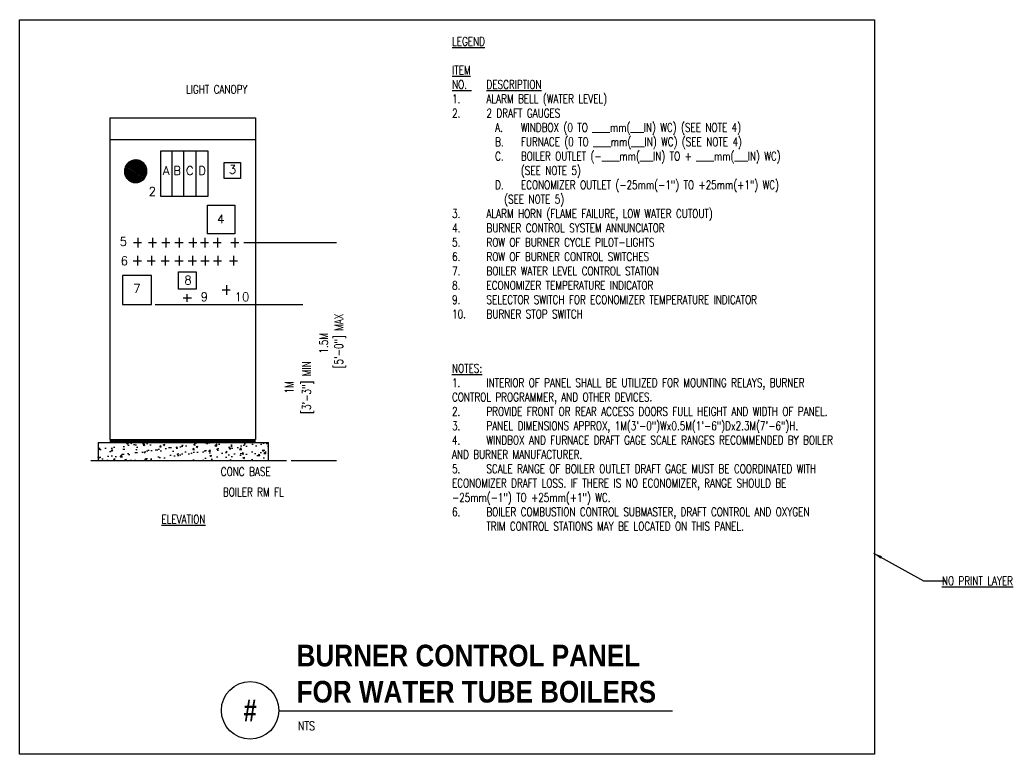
# Model space of a CAD drawing. Header units: inches. Extents: x 1.3 to 12, y 3.4 to 11.4.
import ezdxf
from ezdxf.enums import TextEntityAlignment as Align

# ---------------------------------------------------------------- set-up
doc = ezdxf.new("R2010")
doc.units = ezdxf.units.IN
doc.header["$MEASUREMENT"] = 0
doc.layers.add('G-ANNO-NPLT', color=7, linetype='Continuous', plot=False)
for name, color, linetype in [('M-DETL-DIMS', 2, 'Continuous'), ('M-DETL-HEVY', 5, 'Continuous'), ('M-DETL-MEDM', 4, 'Continuous'), ('M-DETL-PATT', 8, 'Continuous'), ('M-DETL-TEXT', 2, 'Continuous'), ('M-DETL-THIN', 2, 'Continuous'), ('P-DETL-TEXT', 2, 'Continuous')]:
    doc.layers.add(name, color=color, linetype=linetype)
doc.styles.add('BOLD', font='bold.shx', dxfattribs={"width": 0.9})
doc.styles.add('Romans', font='romans.shx', dxfattribs={"width": 0.75})
doc.dimstyles.new('VA-Dims', dxfattribs={"dimtxt": 0.09375, "dimasz": 0.09375, "dimexe": 0.09375, "dimexo": 0.03125, "dimgap": 0.02, "dimtad": 1, "dimdec": 5, "dimzin": 0, "dimdsep": 46, "dimlunit": 4, "dimtxsty": 'Romans', "dimblk": 'ARCHTICK', "dimcen": 0.09375, "dimclrd": 256, "dimclre": 256, "dimclrt": 256, "dimadec": 0, "dimazin": 0, "dimtfac": 1, "dimtdec": 5, "dimtofl": 0, "dimtmove": 0, "dimatfit": 3, "dimfxl": 1, "dimfrac": 2, "dimtolj": 1, "dimtzin": 0, "dimlwd": -1, "dimlwe": -1, "dimarcsym": 0})

# ---------------------------------------------------------------- blocks, each defined once
blk = doc.blocks.new('_ArchTick')
at = {"color": 0, "linetype": 'ByBlock', "const_width": 0.15}
blk.add_lwpolyline([(-0.5, -0.5), (0.5, 0.5)], dxfattribs=at)

msp = doc.modelspace()

# ---------------------------------------------------------------- hatches: boundary and pattern name
at = {"layer": 'M-DETL-PATT'}
h = msp.add_hatch(dxfattribs=at)
h.set_pattern_fill('AR-CONC', color=256, scale=0.025)
h.paths.add_polyline_path([(2.134, 6.831), (3.99, 6.831), (3.99, 6.635), (2.134, 6.635)])

# ---------------------------------------------------------------- linework, layer by layer
at = {"layer": 'G-ANNO-NPLT', "color": 6}
msp.add_lwpolyline([(1.28, 11.435), (10.593, 11.435), (10.593, 3.436), (1.28, 3.436)], close=True, dxfattribs=at)
at = {"layer": 'M-DETL-DIMS', "color": 1}
for p, q in [((3.724, 9.008), (4.731, 9.008)), ((2.757, 8.333), (4.365, 8.333)), ((4.239, 6.635), (4.731, 6.635))]:
    msp.add_line(p, q, dxfattribs=at)
for points in [[(4.69, 9.008, 0, 0.0313, 0), (4.69, 8.914, 0, 0, 0), (4.69, 7.936, 0, 0, 0)], [(4.324, 8.333, 0, 0.0313, 0), (4.324, 8.239, 0, 0, 0), (4.324, 7.602, 0, 0, 0)], [(4.69, 6.635, 0, 0.0313, 0), (4.69, 6.728, 0, 0, 0), (4.69, 7.936, 0, 0, 0)], [(4.324, 6.635, 0, 0.0313, 0), (4.324, 6.728, 0, 0, 0), (4.324, 7.602, 0, 0, 0)]]:
    msp.add_lwpolyline(points, format="xyseb", dxfattribs=at)
at = {"layer": 'M-DETL-HEVY'}
for p, q in [((2.263, 10.368), (2.263, 6.862)), ((2.263, 10.368), (3.851, 10.368)), ((3.851, 10.368), (3.851, 6.862)), ((2.263, 10.131), (3.851, 10.131)), ((2.263, 6.862), (3.851, 6.862))]:
    msp.add_line(p, q, dxfattribs=at)
at = {"layer": 'M-DETL-MEDM'}
for p, q in [((2.939, 10.003), (2.939, 9.514)), ((3.069, 9.514), (3.069, 10.003)), ((3.198, 10.003), (3.198, 9.514)), ((2.134, 6.831), (3.99, 6.831)), ((2.134, 6.831), (2.134, 6.635)), ((2.263, 6.855), (3.851, 6.855)), ((2.263, 6.851), (3.851, 6.851)), ((2.263, 6.844), (3.851, 6.844)), ((2.263, 6.838), (3.851, 6.838)), ((3.99, 6.635), (3.99, 6.831)), ((2.057, 6.635), (4.188, 6.635))]:
    msp.add_line(p, q, dxfattribs=at)
for points in [[(3.335, 10.003), (2.813, 10.003), (2.813, 9.514), (3.335, 9.514)], [(3.686, 9.706), (3.508, 9.706), (3.508, 9.881), (3.686, 9.881)], [(3.327, 9.416), (3.624, 9.416), (3.624, 9.105), (3.327, 9.105)], [(3.011, 8.691), (3.202, 8.691), (3.202, 8.5), (3.011, 8.5)], [(2.717, 8.65), (2.4, 8.65), (2.4, 8.333), (2.717, 8.333)]]:
    msp.add_lwpolyline(points, close=True, dxfattribs=at)
at = {"layer": 'M-DETL-TEXT'}
for points in [[(2.709, 10.292, 0, 0.0313, 0), (2.756, 10.373, 0, 0, 0), (2.926, 10.668, 0, 0, 0), (3.031, 10.668, 0, 0, 0)], [(3.129, 6.712, 0, 0.0313, 0), (3.177, 6.632, 0, 0, 0), (3.255, 6.504, 0, 0, 0), (3.392, 6.504, 0, 0, 0)], [(2.954, 6.635, 0, 0.0313, 0), (3.004, 6.555, 0, 0, 0), (3.175, 6.282, 0, 0, 0), (3.39, 6.282, 0, 0, 0)]]:
    msp.add_lwpolyline(points, format="xyseb", dxfattribs=at)
at = {"layer": 'M-DETL-THIN'}
for p, q in [((2.567, 9.061), (2.567, 8.955)), ((2.729, 9.061), (2.729, 8.955)), ((2.874, 9.061), (2.874, 8.955)), ((3.018, 9.061), (3.018, 8.955)), ((3.17, 9.061), (3.17, 8.955)), ((3.297, 9.061), (3.297, 8.955)), ((3.434, 9.061), (3.434, 8.955)), ((3.624, 9.061), (3.624, 8.955)), ((2.521, 9.008), (2.609, 9.008)), ((2.683, 9.008), (2.771, 9.008)), ((2.828, 9.008), (2.916, 9.008)), ((2.972, 9.008), (3.06, 9.008)), ((3.124, 9.008), (3.212, 9.008)), ((3.251, 9.008), (3.339, 9.008)), ((3.388, 9.008), (3.476, 9.008)), ((3.579, 9.008), (3.667, 9.008)), ((2.517, 8.81), (2.606, 8.81)), ((2.563, 8.863), (2.563, 8.757)), ((2.669, 8.81), (2.757, 8.81)), ((2.715, 8.863), (2.715, 8.757)), ((2.821, 8.81), (2.909, 8.81)), ((2.867, 8.863), (2.867, 8.757)), ((2.972, 8.81), (3.06, 8.81)), ((3.018, 8.863), (3.018, 8.757)), ((3.117, 8.81), (3.205, 8.81)), ((3.163, 8.863), (3.163, 8.757)), ((3.254, 8.81), (3.343, 8.81)), ((3.3, 8.863), (3.3, 8.757)), ((3.392, 8.81), (3.48, 8.81)), ((3.438, 8.863), (3.438, 8.757)), ((3.565, 8.81), (3.653, 8.81)), ((3.611, 8.863), (3.611, 8.757)), ((3.487, 8.492), (3.575, 8.492)), ((3.533, 8.545), (3.533, 8.439)), ((3.062, 8.407), (3.151, 8.407)), ((3.103, 8.447), (3.103, 8.364))]:
    msp.add_line(p, q, dxfattribs=at)
at = {"layer": 'P-DETL-TEXT'}
msp.add_line((4.104, 3.909), (8.394, 3.909), dxfattribs=at)
msp.add_circle((3.791, 3.914), 0.313, dxfattribs=at)

# ---------------------------------------------------------------- texts
at = {"layer": 'G-ANNO-NPLT', "color": 6, "insert": (11.715, 5.371), "char_height": 0.09375, "width": 0.76228, "attachment_point": 2, "style": 'Romans'}
msp.add_mtext('{\\LNO PRINT LAYER}', dxfattribs=at)
at = {"layer": 'M-DETL-DIMS', "color": 1, "attachment_point": 2, "rotation": 90, "style": 'Romans'}
for s, insert, char_height, width in [('[5\'-0"] MAX', (4.709, 7.936), 0.09375, 0.95902), ('1.5M', (4.545, 7.911), 0.0938, 0.11161), ('[3\'-3"] MIN', (4.359, 7.429), 0.09375, 1.4444), ('1M', (4.168, 7.432), 0.0938, 0.11161)]:
    msp.add_mtext(s, dxfattribs=dict(at, insert=insert, char_height=char_height, width=width))
at = {"layer": 'M-DETL-TEXT', "style": 'Romans'}
for s, p in [('1', (2.531, 9.793)), ('A', (2.876, 9.792)), ('B', (2.996, 9.792)), ('C', (3.133, 9.792)), ('D', (3.269, 9.792)), ('3', (3.599, 9.805)), ('2', (2.725, 9.565)), ('4', (3.472, 9.265)), ('5', (2.409, 9.02)), ('6', (2.421, 8.809)), ('8', (3.114, 8.599)), ('7', (2.556, 8.507)), ('9', (3.292, 8.417)), ('10', (3.702, 8.417))]:
    msp.add_text(s, height=0.0938, dxfattribs=at).set_placement(p, align=Align.MIDDLE)
for s, insert, char_height, width, attachment_point in [('{\\LLEGEND\\P\\PITEM} \\P{\\LNO.} ^I{\\LDESCRIPTION} \\P\\pi-0.375,l0.375,t0.375;1.^IALARM BELL (WATER LEVEL)\\P2.^I2 DRAFT GAUGES\\P\\pi-0.2813,l0.75,t0.75;A.^IWINDBOX (0 TO ____mm(___IN) WC) (SEE NOTE 4) \\PB.^IFURNACE (0 TO ____mm(___IN) WC) (SEE NOTE 4)\\PC.^IBOILER OUTLET (-____mm(___IN) TO + ____mm(___IN) WC)\\P\\pi0,l0,tz;^I^I(SEE NOTE 5)\\P\\pi-0.2813,l0.75,t0.75;D.^IECONOMIZER OUTLET (-25mm(-1") TO +25mm(+1") WC)\\P\\pi-0.46875,l0.46875,tz;^I    (SEE NOTE 5)\\P\\pi-0.375,l0.375,t0.375;3.^IALARM HORN (FLAME FAILURE, LOW WATER CUTOUT) \\P4.^IBURNER CONTROL SYSTEM ANNUNCIATOR \\P5.^IROW OF BURNER CYCLE PILOT-LIGHTS\\P6.^IROW OF BURNER CONTROL SWITCHES \\P7.^IBOILER WATER LEVEL CONTROL STATION \\P8.^IECONOMIZER TEMPERATURE INDICATOR\\P9.^ISELECTOR SWITCH FOR ECONOMIZER TEMPERATURE INDICATOR\\P10.^IBURNER STOP SWITCH', (5.991, 11.246), 0.09375, 4.53011, 1), ('LIGHT CANOPY', (3.427, 10.724), 0.09375, 1.00959, 2), ('{\\LNOTES:\\P\\pi-0.375,l0.375;}1.^IINTERIOR OF PANEL SHALL BE UTILIZED FOR MOUNTING RELAYS, BURNER CONTROL PROGRAMMER, AND OTHER DEVICES. \\P2.^IPROVIDE FRONT OR REAR ACCESS DOORS FULL HEIGHT AND WIDTH OF PANEL. \\P3.^IPANEL DIMENSIONS APPROX, 1M(3\'-0")Wx0.5M(1\'-6")Dx2.3M(7\'-6")H. \\P4.^IWINDBOX AND FURNACE DRAFT GAGE SCALE RANGES RECOMMENDED BY BOILER AND BURNER MANUFACTURER. \\P5.^ISCALE RANGE OF BOILER OUTLET DRAFT GAGE MUST BE COORDINATED WITH ECONOMIZER DRAFT LOSS. IF THERE IS NO ECONOMIZER, RANGE SHOULD BE -25mm(-1") TO +25mm(+1") WC. \\P6.^IBOILER COMBUSTION CONTROL SUBMASTER, DRAFT CONTROL AND OXYGEN ^ITRIM CONTROL STATIONS MAY BE LOCATED ON THIS PANEL.', (5.99, 7.685), 0.09375, 4.57022, 1), ('CONC BASE', (3.743, 6.561), 0.0938, 0.81466, 2), ('BOILER RM FL', (3.826, 6.338), 0.09375, 1.29724, 2), ('{\\LELEVATION}', (3.064, 6.042), 0.09375, 0.76228, 2)]:
    msp.add_mtext(s, dxfattribs=dict(at, insert=insert, char_height=char_height, width=width, attachment_point=attachment_point))
at = {"layer": 'P-DETL-TEXT', "style": 'BOLD', "width": 0.8}
msp.add_text('#', height=0.236, dxfattribs=at).set_placement((3.791, 3.914), align=Align.MIDDLE)
at = {"layer": 'P-DETL-TEXT', "style": 'Romans', "width": 0.8}
msp.add_text('NTS', height=0.0938, dxfattribs=at).set_placement((4.311, 3.698))
at = {"layer": 'P-DETL-TEXT', "insert": (4.297, 4.629), "char_height": 0.23622, "width": 3.9475, "attachment_point": 1, "style": 'BOLD'}
msp.add_mtext('BURNER CONTROL PANEL FOR WATER TUBE BOILERS', dxfattribs=at)

# ---------------------------------------------------------------- meshes
at = {"layer": 'M-DETL-MEDM'}
mesh = msp.add_polyface(dxfattribs=at)
corners = [(2.476, 9.682), (2.465, 9.691), (2.498, 9.67), (2.457, 9.698), (2.503, 9.669), (2.447, 9.71), (2.521, 9.664), (2.441, 9.718), (2.528, 9.663), (2.435, 9.729), (2.544, 9.662), (2.429, 9.74), (2.553, 9.663), (2.426, 9.751), (2.566, 9.664), (2.423, 9.762), (2.577, 9.667), (2.422, 9.774), (2.589, 9.67), (2.421, 9.785), (2.598, 9.675), (2.422, 9.799), (2.611, 9.682), (2.423, 9.807), (2.617, 9.687), (2.428, 9.824), (2.631, 9.698), (2.429, 9.83), (2.635, 9.703), (2.438, 9.847), (2.647, 9.718), (2.441, 9.852), (2.649, 9.723), (2.453, 9.867), (2.658, 9.74), (2.457, 9.872), (2.66, 9.746), (2.47, 9.883), (2.665, 9.762), (2.476, 9.888), (2.665, 9.771), (2.667, 9.785), (2.49, 9.895), (2.667, 9.785), (2.666, 9.795), (2.498, 9.899), (2.665, 9.807), (2.511, 9.903), (2.661, 9.819), (2.521, 9.906), (2.658, 9.83), (2.534, 9.907), (2.653, 9.84), (2.544, 9.908), (2.647, 9.852), (2.559, 9.906), (2.641, 9.86), (2.566, 9.906), (2.631, 9.872), (2.584, 9.901), (2.623, 9.878), (2.589, 9.899), (2.611, 9.888)]
mesh.append_faces([[corners[k] for k in face] for face in [(0, 0, 2, 1), (1, 2, 4, 3), (3, 4, 6, 5), (5, 6, 8, 7), (7, 8, 10, 9), (9, 10, 12, 11), (11, 12, 14, 13), (13, 14, 16, 15), (15, 16, 18, 17), (17, 18, 20, 19), (19, 20, 22, 21), (21, 22, 24, 23), (23, 24, 26, 25), (25, 26, 28, 27), (27, 28, 30, 29), (29, 30, 32, 31), (31, 32, 34, 33), (33, 34, 36, 35), (35, 36, 38, 37), (37, 38, 40, 39), (39, 40, 43, 42), (42, 41, 44, 45), (45, 44, 46, 47), (47, 46, 48, 49), (49, 48, 50, 51), (51, 50, 52, 53), (53, 52, 54, 55), (55, 54, 56, 57), (57, 56, 58, 59), (59, 58, 60, 61), (61, 60, 62, 62)]], dxfattribs={"vtx0": -1, "vtx2": -1})

# ---------------------------------------------------------------- leaders
at = {"layer": 'G-ANNO-NPLT', "color": 6}
msp.add_leader([(10.584, 5.625), (11.127, 5.325), (11.37, 5.325)], dimstyle='VA-Dims', override={"dimgap": 0.02, "dimtad": 0}, dxfattribs=at)

doc.saveas('drawing.dxf')
